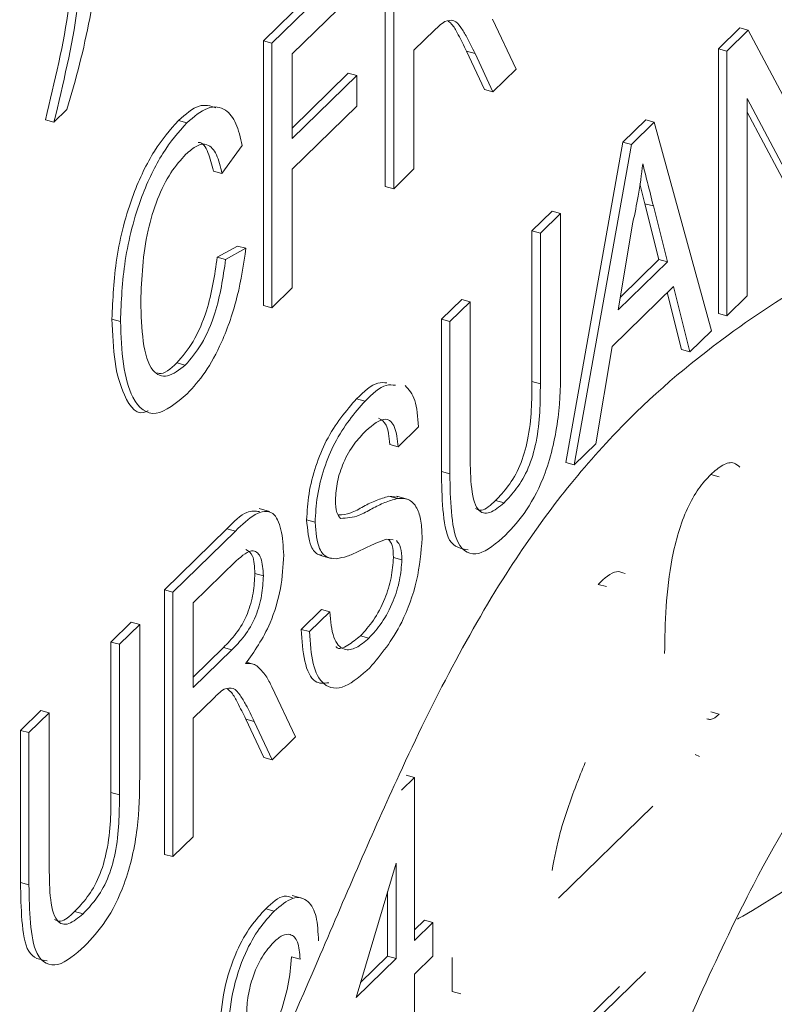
# Paper-space layout 'Sheet1' of a CAD drawing. Header units: millimetres. Extents: x 0 to 864, y 0 to 559.
# Tile 60 of 79: x 654.13 to 657.14, y 467.72 to 471.65. Entities that reach past the tile are written whole.
import ezdxf

# ---------------------------------------------------------------- set-up
doc = ezdxf.new("R2010")
doc.units = ezdxf.units.MM

psp = doc.layouts.new('Sheet1')

# ---------------------------------------------------------------- linework, layer by layer
at = {"color": 7, "linetype": 'Continuous', "lineweight": 15}
for p, q in [((655.5915, 470.9859), (655.5915, 472.0419)), ((655.6252, 470.9768), (655.6252, 472.0327)), ((655.105, 471.5671), (655.4883, 471.9412)), ((655.1387, 471.5579), (655.522, 471.932)), ((655.522, 471.8102), (655.2198, 471.5152)), ((656.0203, 471.6538), (656.1146, 471.4544)), ((655.7893, 471.6108), (655.7063, 471.5297)), ((656.9215, 471.535), (657.0071, 471.6187)), ((656.9551, 471.5259), (657.0408, 471.6095)), ((657.0408, 471.6095), (657.0071, 471.6187)), ((657.0408, 471.6095), (657.3163, 471.0904)), ((655.105, 470.5111), (655.105, 471.5671)), ((655.1387, 471.5579), (655.105, 471.5671)), ((655.1387, 470.5019), (655.1387, 471.5579)), ((655.2198, 471.5152), (655.2198, 471.1768)), ((655.7063, 471.5297), (655.7063, 471.0559)), ((655.9879, 471.3728), (655.9163, 471.5259)), ((655.95, 471.5167), (655.9163, 471.5259)), ((656.0216, 471.3637), (655.95, 471.5167)), ((656.9215, 470.4791), (656.9215, 471.535)), ((656.9551, 471.5259), (656.9215, 471.535)), ((656.9551, 470.4699), (656.9551, 471.5259)), ((655.2198, 471.2188), (655.4441, 471.4377)), ((655.2198, 471.1768), (655.4778, 471.4286)), ((655.4778, 471.4286), (655.4441, 471.4377)), ((655.4778, 471.4286), (655.4778, 471.3067)), ((656.1146, 471.4544), (656.0216, 471.3637)), ((656.0216, 471.3637), (655.9879, 471.3728)), ((657.3117, 470.8179), (657.0362, 471.337)), ((657.0362, 471.337), (657.0362, 470.549)), ((654.3205, 471.2934), (654.2689, 471.243)), ((655.4778, 471.3067), (655.2198, 471.0549)), ((657.278, 470.8271), (657.0362, 471.2827)), ((654.2689, 471.243), (654.2352, 471.2522)), ((654.7992, 471.2401), (654.7655, 471.2492)), ((656.5403, 471.1631), (656.6318, 471.2523)), ((656.574, 471.1539), (656.6655, 471.2432)), ((656.6655, 471.2432), (656.6318, 471.2523)), ((656.6655, 471.2432), (656.8938, 470.41)), ((656.3121, 469.8843), (656.5403, 471.1631)), ((656.3458, 469.8751), (656.574, 471.1539)), ((656.574, 471.1539), (656.5403, 471.1631)), ((655.0208, 471.1494), (654.9397, 471.0383)), ((654.9397, 471.0383), (654.906, 471.0475)), ((655.2198, 471.0549), (655.2198, 470.5811)), ((655.7063, 471.0559), (655.6252, 470.9768)), ((656.6283, 470.9173), (656.6083, 470.9969)), ((655.6252, 470.9768), (655.5915, 470.9859)), ((656.6842, 470.6942), (656.6283, 470.9173)), ((656.662, 470.9081), (656.6283, 470.9173)), ((656.177, 470.8084), (656.2581, 470.8875)), ((656.2107, 470.7992), (656.2918, 470.8784)), ((656.2918, 470.8784), (656.2581, 470.8875)), ((656.2918, 470.8784), (656.2918, 470.2709)), ((656.7179, 470.6851), (656.662, 470.9081)), ((656.5805, 470.8433), (656.5216, 470.4935)), ((656.177, 470.2079), (656.177, 470.8084)), ((656.2107, 470.7992), (656.177, 470.8084)), ((656.2107, 470.1987), (656.2107, 470.7992)), ((654.9207, 470.704), (655.0018, 470.7484)), ((654.9544, 470.6948), (655.0355, 470.7392)), ((655.0355, 470.7392), (655.0018, 470.7484)), ((654.9544, 470.6948), (654.9207, 470.704)), ((656.5216, 470.4935), (656.7179, 470.6851)), ((656.5301, 470.5438), (656.6842, 470.6942)), ((656.7179, 470.6851), (656.6842, 470.6942)), ((655.2198, 470.5811), (655.1387, 470.5019)), ((656.7423, 470.5871), (656.4972, 470.3479)), ((656.774, 470.3352), (656.7171, 470.5624)), ((656.8077, 470.326), (656.7423, 470.5871)), ((655.8158, 470.4559), (655.8969, 470.535)), ((655.8495, 470.4467), (655.9306, 470.5259)), ((655.9306, 470.5259), (655.8969, 470.535)), ((655.9306, 470.5259), (655.9306, 469.9253)), ((657.0362, 470.549), (656.9551, 470.4699)), ((655.1387, 470.5019), (655.105, 470.5111)), ((654.5343, 470.4478), (654.5006, 470.457)), ((655.8158, 469.8483), (655.8158, 470.4559)), ((655.8495, 470.4467), (655.8158, 470.4559)), ((655.8495, 469.8392), (655.8495, 470.4467)), ((656.9551, 470.4699), (656.9215, 470.4791)), ((656.8938, 470.41), (656.8077, 470.326)), ((656.4972, 470.3479), (656.4318, 469.9591)), ((656.8077, 470.326), (656.774, 470.3352)), ((654.7932, 470.273), (654.7595, 470.2822)), ((656.2107, 470.1987), (656.177, 470.2079)), ((655.511, 470.1299), (655.4773, 470.139)), ((655.7242, 470.0266), (655.6431, 469.9474)), ((655.6431, 469.9474), (655.6094, 469.9566)), ((656.4318, 469.9591), (656.3458, 469.8751)), ((656.3458, 469.8751), (656.3121, 469.8843)), ((655.8495, 469.8392), (655.8158, 469.8483)), ((656.9246, 469.8279), (656.8909, 469.8371)), ((655.6055, 469.7497), (655.6409, 469.7464)), ((655.6392, 469.7405), (655.6055, 469.7497)), ((655.6793, 469.7381), (655.6371, 469.7495)), ((655.1298, 469.689), (655.0877, 469.7004)), ((656.0657, 469.7236), (656.032, 469.7327)), ((654.7101, 469.3767), (654.9596, 469.6202)), ((654.9933, 469.611), (654.9596, 469.6202)), ((655.3114, 469.6459), (655.2777, 469.6551)), ((654.7438, 469.3676), (654.9933, 469.611)), ((655.6227, 469.5753), (655.5966, 469.579)), ((655.3332, 469.5133), (655.3754, 469.5019)), ((655.6578, 469.4962), (655.6241, 469.5054)), ((654.9963, 469.4921), (654.8249, 469.3249)), ((655.105, 469.4322), (655.0713, 469.4413)), ((656.475, 469.389), (656.4413, 469.3982)), ((654.7101, 468.3207), (654.7101, 469.3767)), ((654.7438, 469.3676), (654.7101, 469.3767)), ((654.7438, 468.3116), (654.7438, 469.3676)), ((654.8249, 469.3249), (654.8249, 468.9864)), ((655.2556, 469.2187), (655.3367, 469.2978)), ((655.2893, 469.2095), (655.3704, 469.2886)), ((655.3704, 469.2886), (655.3367, 469.2978)), ((654.4964, 469.1681), (654.5775, 469.2472)), ((654.5301, 469.1589), (654.6112, 469.2381)), ((654.6112, 469.2381), (654.5775, 469.2472)), ((654.6112, 469.2381), (654.6112, 468.6305)), ((655.2893, 469.2095), (655.2556, 469.2187)), ((655.5265, 469.1838), (655.4928, 469.193)), ((654.4964, 468.5675), (654.4964, 469.1681)), ((654.5301, 469.1589), (654.4964, 469.1681)), ((654.5301, 468.5584), (654.5301, 469.1589)), ((654.8249, 469.0284), (654.9452, 469.1459)), ((654.8249, 468.9864), (654.9789, 469.1367)), ((654.9789, 469.1367), (654.9452, 469.1459)), ((655.0678, 469.079), (655.037, 469.0874)), ((655.1389, 468.9886), (655.2332, 468.7892)), ((654.908, 468.9456), (654.8249, 468.8646)), ((654.1352, 468.8156), (654.2163, 468.8947)), ((654.1689, 468.8064), (654.25, 468.8855)), ((654.25, 468.8855), (654.2163, 468.8947)), ((654.25, 468.8855), (654.25, 468.285)), ((656.9246, 468.8802), (656.8909, 468.8894)), ((654.8249, 468.8646), (654.8249, 468.3907)), ((655.1066, 468.7077), (655.0349, 468.8607)), ((655.0686, 468.8515), (655.0349, 468.8607)), ((655.1403, 468.6985), (655.0686, 468.8515)), ((654.1352, 468.208), (654.1352, 468.8156)), ((654.1689, 468.8064), (654.1352, 468.8156)), ((654.1689, 468.1989), (654.1689, 468.8064)), ((655.2332, 468.7892), (655.1403, 468.6985)), ((656.846, 468.7117), (656.8294, 468.7194)), ((655.1403, 468.6985), (655.1066, 468.7077)), ((655.7084, 468.6273), (655.6747, 468.6365)), ((655.6568, 468.5769), (655.7084, 468.6273)), ((655.7084, 468.6273), (655.7084, 467.9775)), ((654.5301, 468.5584), (654.4964, 468.5675)), ((656.6593, 468.5129), (656.2834, 468.146)), ((654.8249, 468.3907), (654.7438, 468.3116)), ((654.7438, 468.3116), (654.7101, 468.3207)), ((655.6347, 468.2859), (655.4751, 467.7497)), ((655.6347, 467.9055), (655.6347, 468.2859)), ((654.1689, 468.1989), (654.1352, 468.208)), ((655.601, 467.9147), (655.601, 468.1727)), ((655.2623, 468.1452), (655.2202, 468.1567)), ((654.3851, 468.0833), (654.3514, 468.0924)), ((655.1482, 468.0941), (655.1145, 468.1032)), ((655.7084, 468.0195), (655.7484, 468.0586)), ((655.7084, 467.9775), (655.7821, 468.0494)), ((655.7821, 468.0494), (655.7484, 468.0586)), ((655.7821, 468.0494), (655.7821, 467.914)), ((655.2514, 467.902), (655.2177, 467.9112)), ((655.4751, 467.7497), (655.6347, 467.9055)), ((655.4927, 467.809), (655.601, 467.9147)), ((655.6347, 467.9055), (655.601, 467.9147)), ((655.7821, 467.914), (655.7084, 467.8421)), ((655.859, 467.7739), (655.859, 467.9092)), ((653.8654, 465.1537), (656.6303, 467.8523)), ((655.7084, 467.8421), (655.7084, 467.5848)), ((653.9782, 465.3059), (656.5263, 467.7929)), ((655.8927, 467.7647), (655.859, 467.7739))]:
    psp.add_line(p, q, dxfattribs=at)
for points, knots in [([(642.0256, 451.5942), (642.239, 451.713), (643.0887, 452.186), (644.5543, 453.7264), (645.9078, 455.9719), (646.5441, 457.6615), (646.9743, 458.4913), (647.2605, 458.8883), (647.6288, 459.2354), (648.143, 459.5635), (649.2646, 460.0328), (650.9531, 460.6843), (652.6334, 461.7166), (653.9173, 462.7901), (654.9843, 464.0662), (655.7349, 465.3051), (656.2556, 466.3779), (656.6782, 467.3806), (657.0357, 468.1865), (657.3967, 468.7795), (657.8419, 469.2183), (658.5531, 469.6435), (660.0371, 470.1927), (662.0733, 471.1288), (663.7038, 472.3719), (665.1659, 473.8902), (666.423, 476.0871), (667.0502, 477.7694), (667.4788, 478.5318), (667.7142, 478.8441), (668.0692, 479.1917), (668.5457, 479.4973), (669.7051, 479.9912), (671.4287, 480.6472), (673.175, 481.7347), (674.7037, 483.0655), (676.1514, 485.0248), (676.9439, 486.9144), (677.4188, 488.0049), (677.7318, 488.5636), (678.0178, 488.9183), (678.3346, 489.1868), (678.7005, 489.4248), (679.3397, 489.7338), (680.7086, 490.252), (682.3035, 490.9815), (683.66, 491.949), (684.5564, 492.7064), (685.0633, 493.3612), (685.3272, 493.702)], [0, 0, 0, 0, 0.009746, 0.038793, 0.074621, 0.111573, 0.124883, 0.140294, 0.150119, 0.166909, 0.188676, 0.22606, 0.244549, 0.264849, 0.287816, 0.306028, 0.321437, 0.338455, 0.358185, 0.373869, 0.392986, 0.408181, 0.441295, 0.479371, 0.497546, 0.518012, 0.556514, 0.594232, 0.607837, 0.619386, 0.627331, 0.646863, 0.667064, 0.7047, 0.727002, 0.746028, 0.779087, 0.81725, 0.833444, 0.848166, 0.863018, 0.872806, 0.880797, 0.898872, 0.920185, 0.957278, 0.968689, 0.983703, 1, 1, 1, 1]), ([(664.9921, 476.7632), (664.7459, 476.6454), (663.7538, 476.1707), (662.335, 475.7104), (661.0628, 474.5047), (660.3522, 472.5781), (659.153, 470.2118), (657.8453, 468.5454), (657.0051, 468.0666), (656.9981, 468.0626)], [0, 0, 0, 0, 0.060349, 0.243221, 0.412938, 0.612821, 0.793713, 0.998295, 1, 1, 1, 1]), ([(655.8546, 465.6903), (656.1045, 465.7952), (657.0104, 466.1757), (658.7423, 467.4278), (660.4979, 469.5181), (661.4143, 471.4587), (661.9569, 472.7677), (662.3345, 473.5273), (662.7469, 474.0251), (663.1542, 474.3424), (663.4827, 474.4947), (663.6112, 474.5543)], [0, 0, 0, 0, 0.064004, 0.232062, 0.388551, 0.584619, 0.678126, 0.772005, 0.878677, 0.952546, 1, 1, 1, 1]), ([(654.4606, 472.1009), (654.4572, 472.0145), (654.4516, 471.872), (654.413, 471.6565), (654.3731, 471.4739), (654.3381, 471.3536), (654.3205, 471.2934)], [0, 0, 0, 0, 0.339499, 0.559615, 0.779833, 1, 1, 1, 1]), ([(654.2352, 471.2522), (654.2718, 471.4049), (654.3372, 471.6775), (654.3483, 471.9275), (654.3532, 472.0375)], [0, 0, 0, 0, 0.560024, 1, 1, 1, 1]), ([(654.2689, 471.243), (654.3055, 471.3957), (654.3709, 471.6684), (654.382, 471.9183), (654.3869, 472.0283)], [0, 0, 0, 0, 0.560024, 1, 1, 1, 1]), ([(659.869, 471.7453), (659.851, 471.7347), (659.0788, 471.2824), (658.0396, 471.0533), (657.0193, 470.4648), (656.4827, 470.0025), (656.0434, 469.4375), (655.6724, 468.7186), (655.276, 467.784), (654.7733, 466.6427), (654.1523, 465.4525), (653.5856, 464.8061), (653.3947, 464.5884)], [0, 0, 0, 0, 0.005158, 0.221335, 0.330098, 0.402212, 0.485393, 0.588893, 0.669103, 0.798109, 0.931982, 1, 1, 1, 1]), ([(655.8293, 471.6449), (655.8219, 471.6394), (655.8086, 471.6296), (655.7952, 471.6165), (655.7893, 471.6108)], [0, 0, 0, 0, 0.559853, 1, 1, 1, 1]), ([(655.95, 471.5167), (655.9391, 471.5391), (655.9213, 471.576), (655.8941, 471.6216), (655.8676, 471.6548), (655.8421, 471.6482), (655.8293, 471.6449)], [0, 0, 0, 0, 0.340601, 0.560969, 0.780774, 1, 1, 1, 1]), ([(655.9163, 471.5259), (655.9053, 471.5479), (655.8872, 471.584), (655.8642, 471.6278), (655.8489, 471.641), (655.8432, 471.646)], [0, 0, 0, 0, 0.492095, 0.81048, 1, 1, 1, 1]), ([(654.7655, 471.2492), (654.794, 471.274), (654.8488, 471.3217), (654.8934, 471.307), (654.9148, 471.3)], [0, 0, 0, 0, 0.5207962, 1, 1, 1, 1]), ([(654.7992, 471.2401), (654.8274, 471.2638), (654.8836, 471.3111), (654.9527, 471.3019), (654.9988, 471.243), (655.0135, 471.1806), (655.0208, 471.1494)], [0, 0, 0, 0, 0.280081, 0.559449, 0.779549, 1, 1, 1, 1]), ([(654.5006, 470.457), (654.5037, 470.5362), (654.5099, 470.6942), (654.5739, 470.9434), (654.668, 471.1375), (654.733, 471.212), (654.7655, 471.2492)], [0, 0, 0, 0, 0.280492, 0.55957, 0.779615, 1, 1, 1, 1]), ([(654.5343, 470.4478), (654.5374, 470.527), (654.5436, 470.685), (654.6076, 470.9343), (654.7017, 471.1283), (654.7667, 471.2028), (654.7992, 471.2401)], [0, 0, 0, 0, 0.280492, 0.55957, 0.779615, 1, 1, 1, 1]), ([(654.9397, 471.0383), (654.9334, 471.065), (654.9207, 471.1182), (654.885, 471.1585), (654.84, 471.1531), (654.8102, 471.1273), (654.7953, 471.1144)], [0, 0, 0, 0, 0.280553, 0.559739, 0.779654, 1, 1, 1, 1]), ([(654.906, 471.0475), (654.8994, 471.0732), (654.8863, 471.1244), (654.8626, 471.1637), (654.8451, 471.1614), (654.8446, 471.1613)], [0, 0, 0, 0, 0.494742, 0.987072, 1, 1, 1, 1]), ([(654.7953, 471.1144), (654.775, 471.092), (654.7344, 471.0473), (654.6801, 470.9376), (654.6243, 470.7533), (654.6191, 470.6207), (654.6154, 470.5276)], [0, 0, 0, 0, 0.187223, 0.373906, 0.560736, 1, 1, 1, 1]), ([(656.6198, 471.0767), (656.6143, 471.0336), (656.6045, 470.9568), (656.5878, 470.878), (656.5805, 470.8433)], [0, 0, 0, 0, 0.559915, 1, 1, 1, 1]), ([(656.662, 470.9081), (656.6541, 470.9395), (656.64, 470.9957), (656.6259, 471.0519), (656.6198, 471.0767)], [0, 0, 0, 0, 0.560002, 1, 1, 1, 1]), ([(655.0355, 470.7392), (655.026, 470.6759), (655.007, 470.5494), (654.9463, 470.3722), (654.8734, 470.2382), (654.825, 470.1851), (654.8008, 470.1586)], [0, 0, 0, 0, 0.280256, 0.559546, 0.779589, 1, 1, 1, 1]), ([(654.7595, 470.2822), (654.7816, 470.3077), (654.8258, 470.3586), (654.893, 470.5138), (654.9102, 470.6319), (654.9207, 470.704)], [0, 0, 0, 0, 0.280711, 0.560905, 1, 1, 1, 1]), ([(654.7932, 470.273), (654.8153, 470.2985), (654.8595, 470.3495), (654.9267, 470.5047), (654.9439, 470.6227), (654.9544, 470.6948)], [0, 0, 0, 0, 0.280711, 0.560905, 1, 1, 1, 1]), ([(654.6154, 470.5276), (654.617, 470.4724), (654.6202, 470.3625), (654.6537, 470.2435), (654.7204, 470.2175), (654.7689, 470.2545), (654.7932, 470.273)], [0, 0, 0, 0, 0.281245, 0.560716, 0.780138, 1, 1, 1, 1]), ([(654.6445, 470.091), (654.644, 470.0907), (654.6024, 470.0645), (654.5486, 470.1383), (654.5074, 470.2788), (654.5029, 470.3976), (654.5006, 470.457)], [0, 0, 0, 0, 0.0043389, 0.388934, 0.6942842, 1, 1, 1, 1]), ([(654.8008, 470.1586), (654.7577, 470.1223), (654.6718, 470.0501), (654.581, 470.1219), (654.5414, 470.2713), (654.5367, 470.3889), (654.5343, 470.4478)], [0, 0, 0, 0, 0.2799551, 0.5580876, 0.7789116, 1, 1, 1, 1]), ([(654.6816, 470.2425), (654.6839, 470.2415), (654.7054, 470.232), (654.734, 470.2585), (654.7595, 470.2822)], [0, 0, 0, 0, 0.107203, 1, 1, 1, 1]), ([(656.2918, 470.2709), (656.2911, 470.2039), (656.2899, 470.0711), (656.2417, 469.8511), (656.1569, 469.6856), (656.1003, 469.6248), (656.072, 469.5944)], [0, 0, 0, 0, 0.281627, 0.559158, 0.778983, 1, 1, 1, 1]), ([(656.032, 469.7327), (656.0488, 469.7506), (656.0825, 469.7862), (656.132, 469.8671), (656.1767, 470.026), (656.1769, 470.1327), (656.177, 470.2079)], [0, 0, 0, 0, 0.187561, 0.374239, 0.559719, 1, 1, 1, 1]), ([(655.4773, 470.139), (655.5065, 470.1666), (655.5498, 470.2077), (655.5865, 470.2033), (655.5985, 470.2018)], [0, 0, 0, 0, 0.672914, 1, 1, 1, 1]), ([(655.511, 470.1299), (655.5402, 470.1575), (655.5835, 470.1985), (655.6202, 470.1941), (655.6322, 470.1927)], [0, 0, 0, 0, 0.672914, 1, 1, 1, 1]), ([(655.6714, 470.1919), (655.6861, 470.1755), (655.7158, 470.1422), (655.7214, 470.0654), (655.7242, 470.0266)], [0, 0, 0, 0, 0.4940331, 1, 1, 1, 1]), ([(656.0657, 469.7236), (656.0825, 469.7414), (656.1162, 469.777), (656.1657, 469.858), (656.2104, 470.0168), (656.2106, 470.1236), (656.2107, 470.1987)], [0, 0, 0, 0, 0.187561, 0.374239, 0.559719, 1, 1, 1, 1]), ([(655.2777, 469.6551), (655.2796, 469.6895), (655.2835, 469.7583), (655.3121, 469.8717), (655.3744, 470.0205), (655.4349, 470.0902), (655.4773, 470.139)], [0, 0, 0, 0, 0.187029, 0.374124, 0.56114, 1, 1, 1, 1]), ([(655.3114, 469.6459), (655.3133, 469.6803), (655.3172, 469.7491), (655.3458, 469.8625), (655.4081, 470.0113), (655.4686, 470.081), (655.511, 470.1299)], [0, 0, 0, 0, 0.187029, 0.374124, 0.56114, 1, 1, 1, 1]), ([(655.6431, 469.9474), (655.64, 469.976), (655.6338, 470.0329), (655.5875, 470.074), (655.542, 470.035), (655.5142, 470.0112)], [0, 0, 0, 0, 0.2810967, 0.5602874, 1, 1, 1, 1]), ([(655.6094, 469.9566), (655.6066, 469.9863), (655.6015, 470.0411), (655.5762, 470.055), (655.5647, 470.0614)], [0, 0, 0, 0, 0.541642, 1, 1, 1, 1]), ([(655.5142, 470.0112), (655.4986, 469.9949), (655.4674, 469.9624), (655.4258, 469.8923), (655.3975, 469.8075), (655.3942, 469.759), (655.3925, 469.7348)], [0, 0, 0, 0, 0.28129, 0.56082, 0.78068, 1, 1, 1, 1]), ([(655.9306, 469.9253), (655.9308, 469.8808), (655.9312, 469.7924), (655.9525, 469.6879), (656.008, 469.6748), (656.0464, 469.7073), (656.0657, 469.7236)], [0, 0, 0, 0, 0.281788, 0.560122, 0.779386, 1, 1, 1, 1]), ([(656.8909, 469.8371), (656.9071, 469.8508), (656.9395, 469.8781), (656.9808, 469.8893), (656.9994, 469.8726), (657.0066, 469.8662)], [0, 0, 0, 0, 0.380498, 0.760684, 1, 1, 1, 1]), ([(655.9222, 469.5359), (655.8941, 469.5405), (655.8409, 469.5492), (655.8188, 469.6958), (655.8168, 469.7974), (655.8158, 469.8483)], [0, 0, 0, 0, 0.358161, 0.678283, 1, 1, 1, 1]), ([(656.072, 469.5944), (656.0354, 469.5624), (655.9626, 469.4988), (655.8767, 469.5398), (655.8522, 469.6853), (655.8504, 469.7878), (655.8495, 469.8392)], [0, 0, 0, 0, 0.280729, 0.557904, 0.778403, 1, 1, 1, 1]), ([(656.7067, 469.122), (656.7089, 469.246), (656.7116, 469.4011), (656.7604, 469.6057), (656.7963, 469.7032), (656.8421, 469.7841), (656.8747, 469.8194), (656.8909, 469.8371)], [0, 0, 0, 0, 0.499149, 0.624522, 0.749597, 0.874674, 1, 1, 1, 1]), ([(655.4047, 469.6751), (655.4207, 469.6763), (655.4527, 469.6787), (655.5049, 469.7101), (655.5559, 469.7351), (655.589, 469.7448), (655.6055, 469.7497)], [0, 0, 0, 0, 0.252273, 0.501555, 0.750832, 1, 1, 1, 1]), ([(655.4131, 469.6616), (655.4374, 469.663), (655.4775, 469.6653), (655.5386, 469.7007), (655.5897, 469.726), (655.6227, 469.7357), (655.6392, 469.7405)], [0, 0, 0, 0, 0.338408, 0.558974, 0.779535, 1, 1, 1, 1]), ([(655.6392, 469.7405), (655.6544, 469.7412), (655.6848, 469.7426), (655.7178, 469.7099), (655.7362, 469.6536), (655.738, 469.6063), (655.7389, 469.5826)], [0, 0, 0, 0, 0.280371, 0.559909, 0.779859, 1, 1, 1, 1]), ([(655.3925, 469.7348), (655.3935, 469.716), (655.3952, 469.6826), (655.4076, 469.668), (655.4131, 469.6616)], [0, 0, 0, 0, 0.559617, 1, 1, 1, 1]), ([(655.9513, 469.7008), (655.959, 469.6971), (655.9821, 469.6861), (656.0121, 469.7141), (656.032, 469.7327)], [0, 0, 0, 0, 0.336187, 1, 1, 1, 1]), ([(654.9596, 469.6202), (654.9867, 469.6479), (655.0334, 469.6956), (655.073, 469.6907), (655.0896, 469.6886)], [0, 0, 0, 0, 0.582078, 1, 1, 1, 1]), ([(654.9933, 469.611), (655.0198, 469.6364), (655.0724, 469.6867), (655.1433, 469.6983), (655.1798, 469.6226), (655.184, 469.5506), (655.1861, 469.5145)], [0, 0, 0, 0, 0.281671, 0.559202, 0.779411, 1, 1, 1, 1]), ([(655.3381, 469.5146), (655.3337, 469.5151), (655.3166, 469.5173), (655.2872, 469.5514), (655.2813, 469.6158), (655.2777, 469.6551)], [0, 0, 0, 0, 0.1193151, 0.4635074, 1, 1, 1, 1]), ([(655.3963, 469.5005), (655.3834, 469.5014), (655.3576, 469.5031), (655.3206, 469.5411), (655.3149, 469.6062), (655.3114, 469.6459)], [0, 0, 0, 0, 0.281445, 0.562273, 1, 1, 1, 1]), ([(655.5966, 469.579), (655.5739, 469.5702), (655.5365, 469.5558), (655.4834, 469.5286), (655.4389, 469.5085), (655.4105, 469.5032), (655.3963, 469.5005)], [0, 0, 0, 0, 0.339939, 0.560025, 0.780082, 1, 1, 1, 1]), ([(655.7389, 469.5826), (655.7343, 469.5266), (655.7251, 469.4148), (655.6471, 469.2044), (655.5745, 469.1182), (655.5301, 469.0655)], [0, 0, 0, 0, 0.2799417, 0.5600797, 1, 1, 1, 1]), ([(655.6241, 469.5054), (655.6234, 469.5232), (655.622, 469.5559), (655.6104, 469.5709), (655.6051, 469.5778)], [0, 0, 0, 0, 0.54446, 1, 1, 1, 1]), ([(655.6578, 469.4962), (655.657, 469.5139), (655.6554, 469.5492), (655.6425, 469.5653), (655.6361, 469.5733)], [0, 0, 0, 0, 0.500184, 1, 1, 1, 1]), ([(655.105, 469.4322), (655.1033, 469.4581), (655.0998, 469.5098), (655.0598, 469.547), (655.0204, 469.5129), (654.9963, 469.4921)], [0, 0, 0, 0, 0.280406, 0.559981, 1, 1, 1, 1]), ([(655.1861, 469.5145), (655.1837, 469.471), (655.179, 469.384), (655.126, 469.2104), (655.0686, 469.1306), (655.0336, 469.0818)], [0, 0, 0, 0, 0.280517, 0.560502, 1, 1, 1, 1]), ([(655.0713, 469.4413), (655.0698, 469.4682), (655.067, 469.5187), (655.0448, 469.5315), (655.0345, 469.5375)], [0, 0, 0, 0, 0.532092, 1, 1, 1, 1]), ([(655.4928, 469.193), (655.5101, 469.2118), (655.5445, 469.2494), (655.589, 469.3316), (655.6183, 469.4253), (655.6222, 469.4787), (655.6241, 469.5054)], [0, 0, 0, 0, 0.280917, 0.560813, 0.780502, 1, 1, 1, 1]), ([(655.5265, 469.1838), (655.5438, 469.2027), (655.5782, 469.2402), (655.6227, 469.3225), (655.652, 469.4161), (655.6559, 469.4695), (655.6578, 469.4962)], [0, 0, 0, 0, 0.280917, 0.560813, 0.780502, 1, 1, 1, 1]), ([(654.9452, 469.1459), (654.9619, 469.1628), (654.9952, 469.1964), (655.0413, 469.2711), (655.0669, 469.3647), (655.0698, 469.4158), (655.0713, 469.4413)], [0, 0, 0, 0, 0.281563, 0.560238, 0.779872, 1, 1, 1, 1]), ([(654.9789, 469.1367), (654.9956, 469.1536), (655.0289, 469.1873), (655.075, 469.262), (655.1006, 469.3555), (655.1035, 469.4066), (655.105, 469.4322)], [0, 0, 0, 0, 0.281563, 0.560238, 0.779872, 1, 1, 1, 1]), ([(656.4413, 469.3982), (656.467, 469.422), (656.5067, 469.4587), (656.5378, 469.4458), (656.5488, 469.4413)], [0, 0, 0, 0, 0.647273, 1, 1, 1, 1]), ([(655.3704, 469.2886), (655.3736, 469.2515), (655.3801, 469.1777), (655.4228, 469.1315), (655.4749, 469.1401), (655.5093, 469.1692), (655.5265, 469.1838)], [0, 0, 0, 0, 0.280632, 0.558674, 0.779197, 1, 1, 1, 1]), ([(655.3659, 469.0053), (655.3468, 469.0034), (655.3038, 468.999), (655.265, 469.0849), (655.2587, 469.1741), (655.2556, 469.2187)], [0, 0, 0, 0, 0.285131, 0.642303, 1, 1, 1, 1]), ([(655.5301, 469.0655), (655.4966, 469.0359), (655.4298, 468.977), (655.3457, 468.9832), (655.2983, 469.074), (655.2923, 469.1643), (655.2893, 469.2095)], [0, 0, 0, 0, 0.280814, 0.559563, 0.77962, 1, 1, 1, 1]), ([(655.3939, 469.1495), (655.3942, 469.1491), (655.4058, 469.1356), (655.4425, 469.1527), (655.4761, 469.1796), (655.4928, 469.193)], [0, 0, 0, 0, 0.016084, 0.50773, 1, 1, 1, 1]), ([(655.0336, 469.0818), (655.0425, 469.0824), (655.0584, 469.0834), (655.0722, 469.0764), (655.0783, 469.0734)], [0, 0, 0, 0, 0.56012, 1, 1, 1, 1]), ([(655.0783, 469.0734), (655.0911, 469.0612), (655.1141, 469.0395), (655.1313, 469.0042), (655.1389, 468.9886)], [0, 0, 0, 0, 0.559794, 1, 1, 1, 1]), ([(654.9479, 468.9797), (654.9405, 468.9743), (654.9272, 468.9644), (654.9138, 468.9514), (654.908, 468.9456)], [0, 0, 0, 0, 0.559853, 1, 1, 1, 1]), ([(655.0686, 468.8515), (655.0578, 468.8739), (655.0399, 468.9108), (655.0127, 468.9565), (654.9862, 468.9896), (654.9607, 468.983), (654.9479, 468.9797)], [0, 0, 0, 0, 0.340601, 0.560969, 0.780774, 1, 1, 1, 1]), ([(655.0349, 468.8607), (655.0239, 468.8827), (655.0058, 468.9189), (654.9828, 468.9627), (654.9675, 468.9759), (654.9618, 468.9808)], [0, 0, 0, 0, 0.4920952, 0.8104799, 1, 1, 1, 1]), ([(656.8754, 468.8622), (656.8803, 468.8603), (656.8945, 468.8544), (656.9127, 468.87), (656.9246, 468.8802)], [0, 0, 0, 0, 0.340063, 1, 1, 1, 1]), ([(656.2574, 468.2566), (656.2671, 468.3071), (656.2832, 468.3903), (656.3194, 468.5039), (656.3533, 468.5969), (656.3777, 468.657), (656.3899, 468.687)], [0, 0, 0, 0, 0.339411, 0.559525, 0.779752, 1, 1, 1, 1]), ([(654.6112, 468.6305), (654.6105, 468.5636), (654.6093, 468.4307), (654.5611, 468.2108), (654.4763, 468.0453), (654.4197, 467.9845), (654.3914, 467.9541)], [0, 0, 0, 0, 0.281627, 0.559158, 0.778983, 1, 1, 1, 1]), ([(654.3514, 468.0924), (654.3682, 468.1103), (654.4019, 468.1458), (654.4514, 468.2268), (654.4961, 468.3856), (654.4963, 468.4924), (654.4964, 468.5675)], [0, 0, 0, 0, 0.187561, 0.374239, 0.559719, 1, 1, 1, 1]), ([(654.3851, 468.0833), (654.4019, 468.1011), (654.4356, 468.1367), (654.4851, 468.2177), (654.5298, 468.3765), (654.53, 468.4833), (654.5301, 468.5584)], [0, 0, 0, 0, 0.187561, 0.374239, 0.559719, 1, 1, 1, 1]), ([(654.25, 468.285), (654.2502, 468.2405), (654.2506, 468.1521), (654.2719, 468.0476), (654.3274, 468.0345), (654.3658, 468.067), (654.3851, 468.0833)], [0, 0, 0, 0, 0.281788, 0.560122, 0.779386, 1, 1, 1, 1]), ([(654.2416, 467.8956), (654.2135, 467.9002), (654.1603, 467.9089), (654.1382, 468.0555), (654.1362, 468.1571), (654.1352, 468.208)], [0, 0, 0, 0, 0.358161, 0.6782832, 1, 1, 1, 1]), ([(654.3914, 467.9541), (654.3548, 467.9221), (654.282, 467.8585), (654.1961, 467.8994), (654.1716, 468.0449), (654.1698, 468.1475), (654.1689, 468.1989)], [0, 0, 0, 0, 0.280729, 0.557904, 0.778403, 1, 1, 1, 1]), ([(655.1145, 468.1032), (655.1402, 468.127), (655.1799, 468.1638), (655.211, 468.1508), (655.222, 468.1463)], [0, 0, 0, 0, 0.647273, 1, 1, 1, 1]), ([(655.1482, 468.0941), (655.1733, 468.1153), (655.2234, 468.1578), (655.2833, 468.1432), (655.3198, 468.0784), (655.3233, 468.0096), (655.3251, 467.9752)], [0, 0, 0, 0, 0.280482, 0.559644, 0.779749, 1, 1, 1, 1]), ([(654.2707, 468.0604), (654.2784, 468.0567), (654.3015, 468.0457), (654.3315, 468.0738), (654.3514, 468.0924)], [0, 0, 0, 0, 0.336187, 1, 1, 1, 1]), ([(654.9302, 467.6255), (654.9345, 467.6765), (654.943, 467.7783), (654.9924, 467.9301), (655.0541, 468.0381), (655.0944, 468.0815), (655.1145, 468.1032)], [0, 0, 0, 0, 0.280235, 0.558893, 0.779132, 1, 1, 1, 1]), ([(654.9639, 467.6164), (654.9682, 467.6674), (654.9767, 467.7691), (655.0261, 467.9209), (655.0878, 468.029), (655.1281, 468.0723), (655.1482, 468.0941)], [0, 0, 0, 0, 0.280235, 0.558893, 0.779132, 1, 1, 1, 1]), ([(655.1466, 467.9706), (655.1307, 467.9529), (655.099, 467.9176), (655.0608, 467.8329), (655.0404, 467.7461), (655.0386, 467.6986), (655.0377, 467.6748)], [0, 0, 0, 0, 0.28041, 0.559489, 0.779375, 1, 1, 1, 1]), ([(655.2514, 467.902), (655.2495, 467.9271), (655.2456, 467.9774), (655.2157, 468.0047), (655.1812, 468.0007), (655.1582, 467.9807), (655.1466, 467.9706)], [0, 0, 0, 0, 0.27908, 0.558612, 0.779043, 1, 1, 1, 1]), ([(655.0632, 467.392), (655.0856, 467.4492), (655.1227, 467.5434), (655.1702, 467.6773), (655.2076, 467.7967), (655.2144, 467.8731), (655.2177, 467.9112)], [0, 0, 0, 0, 0.340893, 0.561454, 0.781456, 1, 1, 1, 1])]:
    psp.add_open_spline(points, degree=3, knots=knots, dxfattribs=at)

doc.saveas('drawing.dxf')
